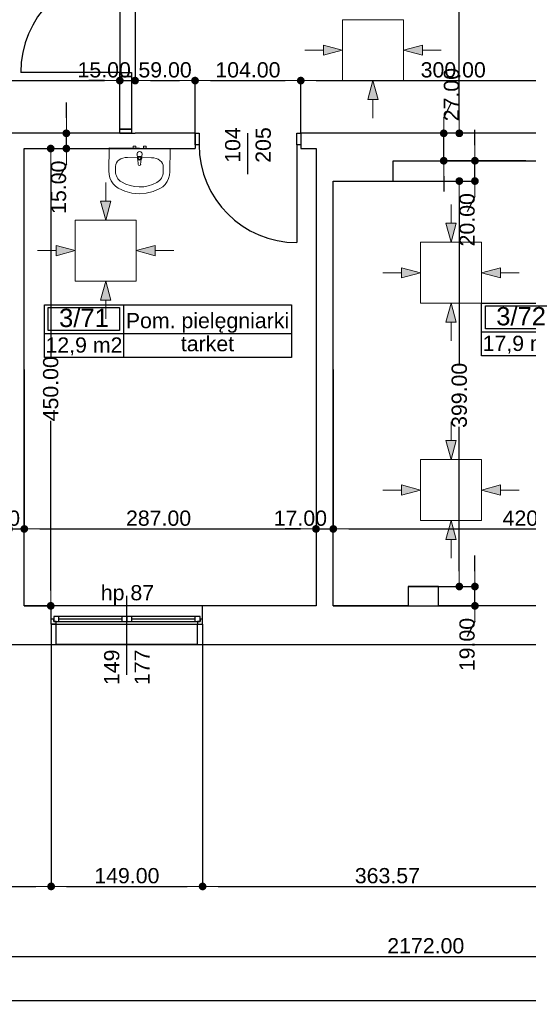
# Model space of a CAD drawing. Header units: millimetres. Extents: x -175445 to -20415, y -559200 to 231527.
# Tile 198 of 256: x -95356 to -90352, y -116408 to -106719. Entities that reach past the tile are written whole.
import ezdxf
from ezdxf.enums import TextEntityAlignment as Align

# ---------------------------------------------------------------- set-up
doc = ezdxf.new("R2010")
doc.units = ezdxf.units.MM
doc.header["$MEASUREMENT"] = 0
for name, color, linetype in [('Drzwi', 7, 'Continuous'), ('Linia', 7, 'Continuous'), ('Obiekt', 7, 'Continuous'), ('Okno', 7, 'Continuous'), ('Strefa', 7, 'Continuous'), ('Strop', 7, 'Continuous'), ('Słup', 7, 'Continuous'), ('Wymiary', 63, 'Continuous'), ('Ściana', 7, 'Continuous')]:
    doc.layers.add(name, color=color, linetype=linetype)
doc.styles.add('Arial', font='txt')
doc.dimstyles.new('GENERATED_STYLE__1', dxfattribs={"dimtxt": 150, "dimasz": 152, "dimexe": 0.18, "dimexo": 0, "dimgap": 0.09, "dimtad": 1, "dimtih": 1, "dimtoh": 1, "dimlfac": 0.1, "dimzin": 0, "dimdsep": 46, "dimtxsty": 'Arial', "dimblk": 'ARROWHEAD_11', "dimblk1": 'ARROWHEAD_11', "dimblk2": 'ARROWHEAD_11', "dimcen": 0.09, "dimclrd": 114, "dimclre": 114, "dimclrt": 114, "dimazin": 0, "dimtfac": 1, "dimtdec": 4, "dimtmove": 0, "dimatfit": 3, "dimfxl": 1, "dimtolj": 1, "dimtzin": 0, "dimarcsym": 0})
doc.dimstyles.new('GENERATED_STYLE__3', dxfattribs={"dimtxt": 150, "dimasz": 152, "dimexe": 0.18, "dimexo": 0, "dimgap": 0.09, "dimtad": 1, "dimlfac": 0.1, "dimzin": 0, "dimdsep": 46, "dimtxsty": 'Arial', "dimblk": 'ARROWHEAD_11', "dimblk1": 'ARROWHEAD_11', "dimblk2": 'ARROWHEAD_11', "dimcen": 0.09, "dimclrd": 114, "dimclre": 114, "dimclrt": 114, "dimazin": 0, "dimtfac": 1, "dimtdec": 4, "dimtmove": 2, "dimatfit": 3, "dimfxl": 1, "dimtolj": 1, "dimtzin": 0, "dimarcsym": 0})

# ---------------------------------------------------------------- blocks, each defined once
blk = doc.blocks.new('Pom. pielęgniarki_3_71_73', base_point=(-88641.4, 19108.1))
at = {"layer": 'Strefa'}
for p, q in [((-89420.5, 19390.9), (-86989.7, 19390.9)), ((-89420.5, 18872.4), (-89420.5, 19390.9)), ((-88641.4, 19390.9), (-88641.4, 18872.4)), ((-86989.7, 19390.9), (-86989.7, 18872.4)), ((-89381.5, 19365), (-88680.4, 19365)), ((-89381.5, 19138.7), (-89381.5, 19365)), ((-88680.4, 19365), (-88680.4, 19138.7)), ((-89420.5, 19108.1), (-86989.7, 19108.1)), ((-88680.4, 19138.7), (-89381.5, 19138.7)), ((-86989.7, 18872.4), (-89420.5, 18872.4))]:
    blk.add_line(p, q, dxfattribs=at)
at = {"layer": 'Strefa', "style": 'Arial'}
for tag, height, p in [('ROOM_NUMBER', 180, (-89030.9, 19263)), ('ROOM_NAME', 150, (-87815.6, 19236.5)), ('floor_f', 150, (-87815.6, 19009.4)), ('ROOM_CALC_AREA', 150, (-89030.9, 18996))]:
    blk.add_attdef(tag, text='', height=height, dxfattribs=at).set_placement(p, align=Align.MIDDLE_CENTER)
blk = doc.blocks.new('Sala chorych_3_72_74', base_point=(-84340.8, 19124.5))
at = {"layer": 'Strefa'}
for p, q in [((-85119.8, 19407.3), (-83098, 19407.3)), ((-85119.8, 18888.8), (-85119.8, 19407.3)), ((-85080.9, 19381.4), (-84379.7, 19381.4)), ((-85080.9, 19155.1), (-85080.9, 19381.4)), ((-84379.7, 19381.4), (-84379.7, 19155.1)), ((-84340.8, 19407.3), (-84340.8, 18888.8)), ((-83098, 19407.3), (-83098, 18888.8)), ((-85119.8, 19124.5), (-83098, 19124.5)), ((-84379.7, 19155.1), (-85080.9, 19155.1)), ((-83098, 18888.8), (-85119.8, 18888.8))]:
    blk.add_line(p, q, dxfattribs=at)
at = {"layer": 'Strefa', "style": 'Arial'}
for tag, height, p in [('ROOM_NUMBER', 180, (-84730.3, 19279.4)), ('ROOM_NAME', 150, (-83719.4, 19252.9)), ('ROOM_CALC_AREA', 150, (-84730.3, 19012.4)), ('floor_f', 150, (-83719.4, 19025.8))]:
    blk.add_attdef(tag, text='', height=height, dxfattribs=at).set_placement(p, align=Align.MIDDLE_CENTER)
blk = doc.blocks.new('ARROWHEAD_11')
at = {"color": 0, "linetype": 'Continuous', "lineweight": 0}
blk.add_line((0, 0), (-1, 0), dxfattribs=at)
at = {"color": 0, "linetype": 'Continuous', "lineweight": 0, "const_width": 0.25, "flags": 128}
blk.add_lwpolyline([(-0.125, 0, 1), (0.125, 0, 1)], format="xyb", close=True, dxfattribs=at)
blk = doc.blocks.new('*D3270')
at = {"layer": 'Defpoints', "color": 0}
for p in [(-95310.7, -107986.6), (-95050.3, -107986.6), (-95310.7, -112486.6)]:
    blk.add_point(p, dxfattribs=at)
at = {"layer": 'Wymiary', "color": 114, "lineweight": -2}
for p, q in [((-95310.7, -107986.6), (-95050.1, -107986.6)), ((-95050.3, -108138.6), (-95050.3, -110036.2)), ((-95050.3, -112334.6), (-95050.3, -110664.6)), ((-95310.7, -112486.6), (-95050.1, -112486.6))]:
    blk.add_line(p, q, dxfattribs=at)
at = {"layer": 'Wymiary', "color": 114, "lineweight": -2, "xscale": 152, "yscale": 152, "zscale": 152}
for p, rotation in [((-95050.3, -107986.6), 90), ((-95050.3, -112486.6), 270)]:
    blk.add_blockref('ARROWHEAD_11', p, dxfattribs=dict(at, rotation=rotation))
at = {"layer": 'Wymiary', "color": 114, "lineweight": 13, "insert": (-95050.3, -110350.4), "char_height": 150, "attachment_point": 5, "rotation": 90, "style": 'Arial'}
blk.add_mtext('\\A1;450.00', dxfattribs=at)
blk = doc.blocks.new('*D3271')
at = {"layer": 'Defpoints', "color": 0}
for p in [(-94896.9, -107836.6), (-94370.7, -107836.6), (-95310.7, -107986.6)]:
    blk.add_point(p, dxfattribs=at)
at = {"layer": 'Wymiary', "color": 114, "lineweight": -2}
for p, q in [((-94896.9, -107684.6), (-94896.9, -107532.6)), ((-94370.7, -107836.6), (-94897.1, -107836.6)), ((-94896.9, -107986.6), (-94896.9, -107836.6)), ((-95310.7, -107986.6), (-94896.7, -107986.6)), ((-94896.9, -108138.6), (-94973.6, -108290.6))]:
    blk.add_line(p, q, dxfattribs=at)
at = {"layer": 'Wymiary', "color": 114, "lineweight": -2, "xscale": 152, "yscale": 152, "zscale": 152}
for p, rotation in [((-94896.9, -107836.6), 270), ((-94896.9, -107986.6), 90)]:
    blk.add_blockref('ARROWHEAD_11', p, dxfattribs=dict(at, rotation=rotation))
at = {"layer": 'Wymiary', "color": 114, "lineweight": 13, "insert": (-94973.6, -108367.3), "char_height": 150, "attachment_point": 5, "rotation": 90, "style": 'Arial'}
blk.add_mtext('\\A1;15.00', dxfattribs=at)
blk = doc.blocks.new('*D3272')
at = {"layer": 'Defpoints', "color": 0}
for p in [(-91535, -112296.6), (-90877.3, -112296.6), (-92270.7, -112486.6)]:
    blk.add_point(p, dxfattribs=at)
at = {"layer": 'Wymiary', "color": 114, "lineweight": -2}
for p, q in [((-90877.3, -112144.6), (-90877.3, -111992.6)), ((-91535, -112296.6), (-90877.1, -112296.6)), ((-90877.3, -112486.6), (-90877.3, -112296.6)), ((-92270.7, -112486.6), (-90877.1, -112486.6)), ((-90877.3, -112638.6), (-90954, -112790.6))]:
    blk.add_line(p, q, dxfattribs=at)
at = {"layer": 'Wymiary', "color": 114, "lineweight": -2, "xscale": 152, "yscale": 152, "zscale": 152}
for p, rotation in [((-90877.3, -112296.6), 270), ((-90877.3, -112486.6), 90)]:
    blk.add_blockref('ARROWHEAD_11', p, dxfattribs=dict(at, rotation=rotation))
at = {"layer": 'Wymiary', "color": 114, "lineweight": 13, "insert": (-90954, -112867.3), "char_height": 150, "attachment_point": 5, "rotation": 90, "style": 'Arial'}
blk.add_mtext('\\A1;19.00', dxfattribs=at)
blk = doc.blocks.new('*D3273')
at = {"layer": 'Defpoints', "color": 0}
for p in [(-91680.7, -108306.6), (-91030.7, -108306.6), (-91535, -112296.6)]:
    blk.add_point(p, dxfattribs=at)
at = {"layer": 'Wymiary', "color": 114, "lineweight": -2}
for p, q in [((-91680.7, -108306.6), (-91030.5, -108306.6)), ((-91030.7, -108458.6), (-91030.7, -110104.3)), ((-91030.7, -112144.6), (-91030.7, -110726.6)), ((-91535, -112296.6), (-91030.5, -112296.6))]:
    blk.add_line(p, q, dxfattribs=at)
at = {"layer": 'Wymiary', "color": 114, "lineweight": -2, "xscale": 152, "yscale": 152, "zscale": 152}
for p, rotation in [((-91030.7, -108306.6), 90), ((-91030.7, -112296.6), 270)]:
    blk.add_blockref('ARROWHEAD_11', p, dxfattribs=dict(at, rotation=rotation))
at = {"layer": 'Wymiary', "color": 114, "lineweight": 13, "insert": (-91030.7, -110415.4), "char_height": 150, "attachment_point": 5, "rotation": 90, "style": 'Arial'}
blk.add_mtext('\\A1;399.00', dxfattribs=at)
blk = doc.blocks.new('*D3274')
at = {"layer": 'Defpoints', "color": 0}
for p in [(-90877.3, -108106.6), (-90375.7, -108106.6), (-91680.7, -108306.6)]:
    blk.add_point(p, dxfattribs=at)
at = {"layer": 'Wymiary', "color": 114, "lineweight": -2}
for p, q in [((-90877.3, -107954.6), (-90877.3, -107802.6)), ((-90375.7, -108106.6), (-90877.5, -108106.6)), ((-90877.3, -108306.6), (-90877.3, -108106.6)), ((-91680.7, -108306.6), (-90877.1, -108306.6)), ((-90877.3, -108458.6), (-90954, -108610.6))]:
    blk.add_line(p, q, dxfattribs=at)
at = {"layer": 'Wymiary', "color": 114, "lineweight": -2, "xscale": 152, "yscale": 152, "zscale": 152}
for p, rotation in [((-90877.3, -108106.6), 270), ((-90877.3, -108306.6), 90)]:
    blk.add_blockref('ARROWHEAD_11', p, dxfattribs=dict(at, rotation=rotation))
at = {"layer": 'Wymiary', "color": 114, "lineweight": 13, "insert": (-90954, -108687.3), "char_height": 150, "attachment_point": 5, "rotation": 90, "style": 'Arial'}
blk.add_mtext('\\A1;20.00', dxfattribs=at)
blk = doc.blocks.new('*D3275')
at = {"layer": 'Defpoints', "color": 0}
for p in [(-91184, -107836.6), (-90375.7, -107836.6), (-90375.7, -108106.6)]:
    blk.add_point(p, dxfattribs=at)
at = {"layer": 'Wymiary', "color": 114, "lineweight": -2}
for p, q in [((-91184, -107684.6), (-91107.3, -107532.6)), ((-90375.7, -107836.6), (-91184.2, -107836.6)), ((-91184, -108106.6), (-91184, -107836.6)), ((-90375.7, -108106.6), (-91184.2, -108106.6)), ((-91184, -108258.6), (-91184, -108410.6))]:
    blk.add_line(p, q, dxfattribs=at)
at = {"layer": 'Wymiary', "color": 114, "lineweight": -2, "xscale": 152, "yscale": 152, "zscale": 152}
for p, rotation in [((-91184, -107836.6), 270), ((-91184, -108106.6), 90)]:
    blk.add_blockref('ARROWHEAD_11', p, dxfattribs=dict(at, rotation=rotation))
at = {"layer": 'Wymiary', "color": 114, "lineweight": 13, "insert": (-91107.3, -107455.9), "char_height": 150, "attachment_point": 5, "rotation": 90, "style": 'Arial'}
blk.add_mtext('\\A1;27.00', dxfattribs=at)
blk = doc.blocks.new('*D3276')
at = {"layer": 'Defpoints', "color": 0}
for p in [(-91030.7, -104686.6), (-84410.7, -104686.6), (-90375.7, -107836.6)]:
    blk.add_point(p, dxfattribs=at)
at = {"layer": 'Wymiary', "color": 114, "lineweight": -2}
for p, q in [((-84410.7, -104686.6), (-91030.8, -104686.6)), ((-91030.7, -104838.6), (-91030.7, -105836.6)), ((-91030.7, -107684.6), (-91030.7, -106458.9)), ((-90375.7, -107836.6), (-91030.8, -107836.6))]:
    blk.add_line(p, q, dxfattribs=at)
at = {"layer": 'Wymiary', "color": 114, "lineweight": -2, "xscale": 152, "yscale": 152, "zscale": 152}
for p, rotation in [((-91030.7, -104686.6), 90), ((-91030.7, -107836.6), 270)]:
    blk.add_blockref('ARROWHEAD_11', p, dxfattribs=dict(at, rotation=rotation))
at = {"layer": 'Wymiary', "color": 114, "lineweight": 13, "insert": (-91030.7, -106147.8), "char_height": 150, "attachment_point": 5, "rotation": 90, "style": 'Arial'}
blk.add_mtext('\\A1;315.00', dxfattribs=at)
blk = doc.blocks.new('*D3851')
at = {"layer": 'Defpoints', "color": 0}
for p in [(-95460.7, -110161.6), (-95310.7, -110161.6), (-95310.7, -111729.7)]:
    blk.add_point(p, dxfattribs=at)
at = {"layer": 'Wymiary', "color": 114, "lineweight": -2}
for p, q in [((-95460.7, -110161.6), (-95460.7, -111729.9)), ((-95310.7, -110161.6), (-95310.7, -111729.9)), ((-95612.7, -111729.7), (-95764.7, -111729.7)), ((-95460.7, -111729.7), (-95310.7, -111729.7)), ((-95158.7, -111729.7), (-95006.7, -111729.7))]:
    blk.add_line(p, q, dxfattribs=at)
at = {"layer": 'Wymiary', "color": 114, "lineweight": -2, "xscale": 152, "yscale": 152, "zscale": 152}
blk.add_blockref('ARROWHEAD_11', (-95460.7, -111729.7), dxfattribs=at)
at = {"layer": 'Wymiary', "color": 114, "lineweight": -2, "xscale": 152, "yscale": 152, "zscale": 152, "rotation": 180}
blk.add_blockref('ARROWHEAD_11', (-95310.7, -111729.7), dxfattribs=at)
at = {"layer": 'Wymiary', "color": 114, "lineweight": 13, "insert": (-95614.5, -111624.7), "char_height": 150, "attachment_point": 5, "style": 'Arial'}
blk.add_mtext('\\A1;15.00', dxfattribs=at)
blk = doc.blocks.new('*D3852')
at = {"layer": 'Defpoints', "color": 0}
for p in [(-95310.7, -110161.6), (-92440.7, -110161.6), (-92440.7, -111729.7)]:
    blk.add_point(p, dxfattribs=at)
at = {"layer": 'Wymiary', "color": 114, "lineweight": -2}
for p, q in [((-95310.7, -110161.6), (-95310.7, -111729.9)), ((-92440.7, -110161.6), (-92440.7, -111729.9)), ((-95158.7, -111729.7), (-92592.7, -111729.7))]:
    blk.add_line(p, q, dxfattribs=at)
at = {"layer": 'Wymiary', "color": 114, "lineweight": -2, "xscale": 152, "yscale": 152, "zscale": 152, "rotation": 180}
blk.add_blockref('ARROWHEAD_11', (-95310.7, -111729.7), dxfattribs=at)
at = {"layer": 'Wymiary', "color": 114, "lineweight": -2, "xscale": 152, "yscale": 152, "zscale": 152}
blk.add_blockref('ARROWHEAD_11', (-92440.7, -111729.7), dxfattribs=at)
at = {"layer": 'Wymiary', "color": 114, "lineweight": 13, "insert": (-93989.5, -111624.7), "char_height": 150, "attachment_point": 5, "style": 'Arial'}
blk.add_mtext('\\A1;287.00', dxfattribs=at)
blk = doc.blocks.new('*D3853')
at = {"layer": 'Defpoints', "color": 0}
for p in [(-92440.7, -110161.6), (-92270.7, -110161.6), (-92270.7, -111729.7)]:
    blk.add_point(p, dxfattribs=at)
at = {"layer": 'Wymiary', "color": 114, "lineweight": -2}
for p, q in [((-92440.7, -110161.6), (-92440.7, -111729.9)), ((-92270.7, -110161.6), (-92270.7, -111729.9)), ((-92592.7, -111729.7), (-92744.7, -111729.7)), ((-92440.7, -111729.7), (-92270.7, -111729.7)), ((-92118.7, -111729.7), (-91966.7, -111729.7))]:
    blk.add_line(p, q, dxfattribs=at)
at = {"layer": 'Wymiary', "color": 114, "lineweight": -2, "xscale": 152, "yscale": 152, "zscale": 152}
blk.add_blockref('ARROWHEAD_11', (-92440.7, -111729.7), dxfattribs=at)
at = {"layer": 'Wymiary', "color": 114, "lineweight": -2, "xscale": 152, "yscale": 152, "zscale": 152, "rotation": 180}
blk.add_blockref('ARROWHEAD_11', (-92270.7, -111729.7), dxfattribs=at)
at = {"layer": 'Wymiary', "color": 114, "lineweight": 13, "insert": (-92594.6, -111624.7), "char_height": 150, "attachment_point": 5, "style": 'Arial'}
blk.add_mtext('\\A1;17.00', dxfattribs=at)
blk = doc.blocks.new('*D3854')
at = {"layer": 'Defpoints', "color": 0}
for p in [(-92270.7, -110161.6), (-88070.7, -110931.6), (-88070.7, -111729.7)]:
    blk.add_point(p, dxfattribs=at)
at = {"layer": 'Wymiary', "color": 114, "lineweight": -2}
for p, q in [((-92270.7, -110161.6), (-92270.7, -111729.9)), ((-88070.7, -110931.6), (-88070.7, -111729.9)), ((-92118.7, -111729.7), (-88222.7, -111729.7))]:
    blk.add_line(p, q, dxfattribs=at)
at = {"layer": 'Wymiary', "color": 114, "lineweight": -2, "xscale": 152, "yscale": 152, "zscale": 152, "rotation": 180}
blk.add_blockref('ARROWHEAD_11', (-92270.7, -111729.7), dxfattribs=at)
at = {"layer": 'Wymiary', "color": 114, "lineweight": -2, "xscale": 152, "yscale": 152, "zscale": 152}
blk.add_blockref('ARROWHEAD_11', (-88070.7, -111729.7), dxfattribs=at)
at = {"layer": 'Wymiary', "color": 114, "lineweight": 13, "insert": (-90284.6, -111624.7), "char_height": 150, "attachment_point": 5, "style": 'Arial'}
blk.add_mtext('\\A1;420.00', dxfattribs=at)
blk = doc.blocks.new('*D3861')
at = {"layer": 'Defpoints', "color": 0}
for p in [(-97450.7, -105986.6), (-94370.7, -106261.6), (-94370.7, -107317.9)]:
    blk.add_point(p, dxfattribs=at)
at = {"layer": 'Wymiary', "color": 114, "lineweight": -2}
for p, q in [((-97450.7, -105986.6), (-97450.7, -107318.1)), ((-94370.7, -106261.6), (-94370.7, -107318.1)), ((-97298.7, -107317.9), (-94522.7, -107317.9))]:
    blk.add_line(p, q, dxfattribs=at)
at = {"layer": 'Wymiary', "color": 114, "lineweight": -2, "xscale": 152, "yscale": 152, "zscale": 152, "rotation": 180}
blk.add_blockref('ARROWHEAD_11', (-97450.7, -107317.9), dxfattribs=at)
at = {"layer": 'Wymiary', "color": 114, "lineweight": -2, "xscale": 152, "yscale": 152, "zscale": 152}
blk.add_blockref('ARROWHEAD_11', (-94370.7, -107317.9), dxfattribs=at)
at = {"layer": 'Wymiary', "color": 114, "lineweight": 13, "insert": (-96024.6, -107212.9), "char_height": 150, "attachment_point": 5, "style": 'Arial'}
blk.add_mtext('\\A1;308.00', dxfattribs=at)
blk = doc.blocks.new('*D3862')
at = {"layer": 'Defpoints', "color": 0}
for p in [(-94370.7, -106261.6), (-94220.7, -106261.6), (-94220.7, -107317.9)]:
    blk.add_point(p, dxfattribs=at)
at = {"layer": 'Wymiary', "color": 114, "lineweight": -2}
for p, q in [((-94370.7, -106261.6), (-94370.7, -107318.1)), ((-94220.7, -106261.6), (-94220.7, -107318.1)), ((-94522.7, -107317.9), (-94674.7, -107317.9)), ((-94370.7, -107317.9), (-94220.7, -107317.9)), ((-94068.7, -107317.9), (-93916.7, -107317.9))]:
    blk.add_line(p, q, dxfattribs=at)
at = {"layer": 'Wymiary', "color": 114, "lineweight": -2, "xscale": 152, "yscale": 152, "zscale": 152}
blk.add_blockref('ARROWHEAD_11', (-94370.7, -107317.9), dxfattribs=at)
at = {"layer": 'Wymiary', "color": 114, "lineweight": -2, "xscale": 152, "yscale": 152, "zscale": 152, "rotation": 180}
blk.add_blockref('ARROWHEAD_11', (-94220.7, -107317.9), dxfattribs=at)
at = {"layer": 'Wymiary', "color": 114, "lineweight": 13, "insert": (-94524.6, -107212.9), "char_height": 150, "attachment_point": 5, "style": 'Arial'}
blk.add_mtext('\\A1;15.00', dxfattribs=at)
blk = doc.blocks.new('*D3863')
at = {"layer": 'Defpoints', "color": 0}
for p in [(-94220.7, -106261.6), (-93630.7, -107317.9), (-93630.7, -107836.6)]:
    blk.add_point(p, dxfattribs=at)
at = {"layer": 'Wymiary', "color": 114, "lineweight": -2}
for p, q in [((-94220.7, -106261.6), (-94220.7, -107318.1)), ((-94068.7, -107317.9), (-93782.7, -107317.9)), ((-93630.7, -107836.6), (-93630.7, -107317.7))]:
    blk.add_line(p, q, dxfattribs=at)
at = {"layer": 'Wymiary', "color": 114, "lineweight": -2, "xscale": 152, "yscale": 152, "zscale": 152, "rotation": 180}
blk.add_blockref('ARROWHEAD_11', (-94220.7, -107317.9), dxfattribs=at)
at = {"layer": 'Wymiary', "color": 114, "lineweight": -2, "xscale": 152, "yscale": 152, "zscale": 152}
blk.add_blockref('ARROWHEAD_11', (-93630.7, -107317.9), dxfattribs=at)
at = {"layer": 'Wymiary', "color": 114, "lineweight": 13, "insert": (-93925.7, -107212.9), "char_height": 150, "attachment_point": 5, "style": 'Arial'}
blk.add_mtext('\\A1;59.00', dxfattribs=at)
blk = doc.blocks.new('*D3864')
at = {"layer": 'Defpoints', "color": 0}
for p in [(-92590.7, -107317.9), (-93630.7, -107836.6), (-92590.7, -107836.6)]:
    blk.add_point(p, dxfattribs=at)
at = {"layer": 'Wymiary', "color": 114, "lineweight": -2}
for p, q in [((-93630.7, -107836.6), (-93630.7, -107317.7)), ((-93478.7, -107317.9), (-92742.7, -107317.9)), ((-92590.7, -107836.6), (-92590.7, -107317.7))]:
    blk.add_line(p, q, dxfattribs=at)
at = {"layer": 'Wymiary', "color": 114, "lineweight": -2, "xscale": 152, "yscale": 152, "zscale": 152, "rotation": 180}
blk.add_blockref('ARROWHEAD_11', (-93630.7, -107317.9), dxfattribs=at)
at = {"layer": 'Wymiary', "color": 114, "lineweight": -2, "xscale": 152, "yscale": 152, "zscale": 152}
blk.add_blockref('ARROWHEAD_11', (-92590.7, -107317.9), dxfattribs=at)
at = {"layer": 'Wymiary', "color": 114, "lineweight": 13, "insert": (-93110.7, -107212.9), "char_height": 150, "attachment_point": 5, "style": 'Arial'}
blk.add_mtext('\\A1;104.00', dxfattribs=at)
blk = doc.blocks.new('*D3865')
at = {"layer": 'Defpoints', "color": 0}
for p in [(-89590.7, -107317.9), (-92590.7, -107836.6), (-89590.7, -107836.6)]:
    blk.add_point(p, dxfattribs=at)
at = {"layer": 'Wymiary', "color": 114, "lineweight": -2}
for p, q in [((-92590.7, -107836.6), (-92590.7, -107317.7)), ((-92438.7, -107317.9), (-89742.7, -107317.9)), ((-89590.7, -107836.6), (-89590.7, -107317.7))]:
    blk.add_line(p, q, dxfattribs=at)
at = {"layer": 'Wymiary', "color": 114, "lineweight": -2, "xscale": 152, "yscale": 152, "zscale": 152, "rotation": 180}
blk.add_blockref('ARROWHEAD_11', (-92590.7, -107317.9), dxfattribs=at)
at = {"layer": 'Wymiary', "color": 114, "lineweight": -2, "xscale": 152, "yscale": 152, "zscale": 152}
blk.add_blockref('ARROWHEAD_11', (-89590.7, -107317.9), dxfattribs=at)
at = {"layer": 'Wymiary', "color": 114, "lineweight": 13, "insert": (-91090.7, -107212.9), "char_height": 150, "attachment_point": 5, "style": 'Arial'}
blk.add_mtext('\\A1;300.00', dxfattribs=at)
blk = doc.blocks.new('*D3897')
at = {"layer": 'Defpoints', "color": 0}
for p in [(-98290.7, -112666.6), (-95046.4, -112666.6), (-95046.4, -115247.8)]:
    blk.add_point(p, dxfattribs=at)
at = {"layer": 'Wymiary', "color": 114, "lineweight": -2}
for p, q in [((-98290.7, -112666.6), (-98290.7, -115248)), ((-95046.4, -112666.6), (-95046.4, -115248)), ((-98138.7, -115247.8), (-95198.4, -115247.8))]:
    blk.add_line(p, q, dxfattribs=at)
at = {"layer": 'Wymiary', "color": 114, "lineweight": -2, "xscale": 152, "yscale": 152, "zscale": 152, "rotation": 180}
blk.add_blockref('ARROWHEAD_11', (-98290.7, -115247.8), dxfattribs=at)
at = {"layer": 'Wymiary', "color": 114, "lineweight": -2, "xscale": 152, "yscale": 152, "zscale": 152}
blk.add_blockref('ARROWHEAD_11', (-95046.4, -115247.8), dxfattribs=at)
at = {"layer": 'Wymiary', "color": 114, "lineweight": 13, "insert": (-96668.6, -115142.8), "char_height": 150, "attachment_point": 5, "style": 'Arial'}
blk.add_mtext('\\A1;324.43', dxfattribs=at)
blk = doc.blocks.new('*D3898')
at = {"layer": 'Defpoints', "color": 0}
for p in [(-95046.4, -112666.6), (-93556.4, -112666.6), (-93556.4, -115247.8)]:
    blk.add_point(p, dxfattribs=at)
at = {"layer": 'Wymiary', "color": 114, "lineweight": -2}
for p, q in [((-95046.4, -112666.6), (-95046.4, -115248)), ((-93556.4, -112666.6), (-93556.4, -115248)), ((-94894.4, -115247.8), (-93708.4, -115247.8))]:
    blk.add_line(p, q, dxfattribs=at)
at = {"layer": 'Wymiary', "color": 114, "lineweight": -2, "xscale": 152, "yscale": 152, "zscale": 152, "rotation": 180}
blk.add_blockref('ARROWHEAD_11', (-95046.4, -115247.8), dxfattribs=at)
at = {"layer": 'Wymiary', "color": 114, "lineweight": -2, "xscale": 152, "yscale": 152, "zscale": 152}
blk.add_blockref('ARROWHEAD_11', (-93556.4, -115247.8), dxfattribs=at)
at = {"layer": 'Wymiary', "color": 114, "lineweight": 13, "insert": (-94301.4, -115142.8), "char_height": 150, "attachment_point": 5, "style": 'Arial'}
blk.add_mtext('\\A1;149.00', dxfattribs=at)
blk = doc.blocks.new('*D3899')
at = {"layer": 'Defpoints', "color": 0}
for p in [(-93556.4, -112666.6), (-89920.7, -112666.6), (-89920.7, -115247.8)]:
    blk.add_point(p, dxfattribs=at)
at = {"layer": 'Wymiary', "color": 114, "lineweight": -2}
for p, q in [((-93556.4, -112666.6), (-93556.4, -115248)), ((-89920.7, -112666.6), (-89920.7, -115248)), ((-93404.4, -115247.8), (-90072.7, -115247.8))]:
    blk.add_line(p, q, dxfattribs=at)
at = {"layer": 'Wymiary', "color": 114, "lineweight": -2, "xscale": 152, "yscale": 152, "zscale": 152, "rotation": 180}
blk.add_blockref('ARROWHEAD_11', (-93556.4, -115247.8), dxfattribs=at)
at = {"layer": 'Wymiary', "color": 114, "lineweight": -2, "xscale": 152, "yscale": 152, "zscale": 152}
blk.add_blockref('ARROWHEAD_11', (-89920.7, -115247.8), dxfattribs=at)
at = {"layer": 'Wymiary', "color": 114, "lineweight": 13, "insert": (-91738.6, -115142.8), "char_height": 150, "attachment_point": 5, "style": 'Arial'}
blk.add_mtext('\\A1;363.57', dxfattribs=at)
blk = doc.blocks.new('*D3906')
at = {"layer": 'Defpoints', "color": 0}
for p in [(-80500.7, -112866.6), (-102220.7, -114276.6), (-80500.7, -115937.6)]:
    blk.add_point(p, dxfattribs=at)
at = {"layer": 'Wymiary', "color": 114, "lineweight": -2}
for p, q in [((-80500.7, -112866.6), (-80500.7, -115937.8)), ((-102220.7, -114276.6), (-102220.7, -115937.8)), ((-102068.7, -115937.6), (-80652.7, -115937.6))]:
    blk.add_line(p, q, dxfattribs=at)
at = {"layer": 'Wymiary', "color": 114, "lineweight": -2, "xscale": 152, "yscale": 152, "zscale": 152, "rotation": 180}
blk.add_blockref('ARROWHEAD_11', (-102220.7, -115937.6), dxfattribs=at)
at = {"layer": 'Wymiary', "color": 114, "lineweight": -2, "xscale": 152, "yscale": 152, "zscale": 152}
blk.add_blockref('ARROWHEAD_11', (-80500.7, -115937.6), dxfattribs=at)
at = {"layer": 'Wymiary', "color": 114, "lineweight": 13, "insert": (-91360.7, -115832.6), "char_height": 150, "attachment_point": 5, "style": 'Arial'}
blk.add_mtext('\\A1;2172.00', dxfattribs=at)
blk = doc.blocks.new('*D3912')
at = {"layer": 'Defpoints', "color": 0}
for p in [(-73250.7, -108356.6), (-147240.7, -114276.4), (-73250.7, -116369.7)]:
    blk.add_point(p, dxfattribs=at)
at = {"layer": 'Wymiary', "color": 114, "lineweight": -2}
for p, q in [((-73250.7, -108356.6), (-73250.7, -116369.9)), ((-147240.7, -114276.4), (-147240.7, -116369.9)), ((-147088.7, -116369.7), (-73402.7, -116369.7))]:
    blk.add_line(p, q, dxfattribs=at)
at = {"layer": 'Wymiary', "color": 114, "lineweight": -2, "xscale": 152, "yscale": 152, "zscale": 152, "rotation": 180}
blk.add_blockref('ARROWHEAD_11', (-147240.7, -116369.7), dxfattribs=at)
at = {"layer": 'Wymiary', "color": 114, "lineweight": -2, "xscale": 152, "yscale": 152, "zscale": 152}
blk.add_blockref('ARROWHEAD_11', (-73250.7, -116369.7), dxfattribs=at)
at = {"layer": 'Wymiary', "color": 114, "lineweight": 13, "insert": (-110245.7, -116264.7), "char_height": 150, "attachment_point": 5, "style": 'Arial'}
blk.add_mtext('\\A1;7399.00', dxfattribs=at)

msp = doc.modelspace()

# ---------------------------------------------------------------- hatches: boundary and pattern name
at = {"layer": 'Linia', "linetype": 'Continuous', "lineweight": 13}
for points in [[(-92181.867, -107018.315), (-92368.47, -106968.315), (-92368.47, -107068.315)], [(-91581.067, -107018.315), (-91394.465, -107068.315), (-91394.465, -106968.315)], [(-91880.667, -107318.315), (-91930.418, -107504.984), (-91830.418, -107504.851)], [(-94509.869, -108690.851), (-94459.62, -108504.315), (-94559.62, -108504.182)], [(-91112.156, -108908.937), (-91061.907, -108722.401), (-91161.907, -108722.268)], [(-94811.07, -108990.851), (-94997.672, -108940.851), (-94997.672, -109040.851)], [(-94210.27, -108990.851), (-94023.667, -109040.851), (-94023.667, -108940.851)], [(-91413.356, -109208.937), (-91599.959, -109158.937), (-91599.959, -109258.937)], [(-90812.556, -109208.937), (-90625.954, -109258.937), (-90625.954, -109158.937)], [(-94509.869, -109290.85), (-94559.62, -109477.519), (-94459.62, -109477.386)], [(-91112.156, -109508.936), (-91161.907, -109695.605), (-91061.907, -109695.472)], [(-91112.156, -111047.165), (-91061.907, -110860.629), (-91161.907, -110860.496)], [(-91413.356, -111347.165), (-91599.959, -111297.165), (-91599.959, -111397.165)], [(-90812.556, -111347.165), (-90625.954, -111397.165), (-90625.954, -111297.165)], [(-91112.156, -111647.164), (-91161.907, -111833.833), (-91061.907, -111833.7)]]:
    msp.add_hatch(color=150, dxfattribs=at).paths.add_polyline_path(points)

# ---------------------------------------------------------------- linework, layer by layer
at = {"layer": 'Drzwi'}
for p, q in [((-94370.722, -107236.604), (-95345.722, -107236.604)), ((-94370.722, -107276.604), (-94370.722, -107236.604)), ((-94370.722, -107236.604), (-94255.722, -107236.604)), ((-94255.722, -107236.604), (-94255.722, -107276.604)), ((-94370.722, -107276.604), (-94255.722, -107276.604)), ((-94370.722, -107796.604), (-94370.722, -107276.604)), ((-94255.722, -107276.604), (-94370.722, -107276.604)), ((-94255.722, -107276.604), (-94255.722, -107796.604)), ((-94255.722, -107796.604), (-94370.722, -107796.604)), ((-94370.722, -107836.604), (-94370.722, -107796.604)), ((-94370.722, -107796.604), (-94255.722, -107796.604)), ((-94255.722, -107836.604), (-94370.722, -107836.604)), ((-94370.722, -107836.604), (-94255.722, -107836.604)), ((-94255.722, -107796.604), (-94255.722, -107836.604)), ((-93630.722, -107836.604), (-93590.722, -107836.604)), ((-93630.722, -107951.604), (-93630.722, -107836.604)), ((-93630.722, -107836.604), (-93630.722, -107951.604)), ((-93590.722, -107836.604), (-93590.722, -107951.604)), ((-92630.722, -107951.604), (-92630.722, -107836.604)), ((-92630.722, -107836.604), (-92590.722, -107836.604)), ((-92590.722, -107836.604), (-92590.722, -107951.604)), ((-92590.722, -107836.604), (-92590.722, -107951.604)), ((-93590.722, -107951.604), (-93630.722, -107951.604)), ((-92590.722, -107951.604), (-92630.722, -107951.604)), ((-92630.722, -107951.604), (-92630.722, -108911.604))]:
    msp.add_line(p, q, dxfattribs=at)
for centre, radius, start, end in [((-94370.722, -107236.604), 975, 90, 180), ((-92630.722, -107951.604), 960, 180, 270)]:
    msp.add_arc(centre, radius, start, end, dxfattribs=at)
at = {"layer": 'Linia', "color": 150, "lineweight": 13}
for p, q in [((-91581.067, -106718.715), (-92181.067, -106718.715)), ((-92181.067, -106718.715), (-92181.067, -107317.915)), ((-91581.067, -107317.915), (-91581.067, -106718.715)), ((-92181.867, -107018.315), (-92368.47, -106968.315)), ((-92368.47, -107068.315), (-92368.47, -106968.315)), ((-91581.067, -107018.315), (-91394.465, -106968.315)), ((-91394.465, -106968.315), (-91394.465, -107068.315)), ((-92552.242, -107018.315), (-92368.47, -107018.315)), ((-92181.867, -107018.315), (-92368.47, -107068.315)), ((-91581.067, -107018.315), (-91394.465, -107068.315)), ((-91210.692, -107018.315), (-91394.465, -107018.315)), ((-92181.067, -107318.715), (-91581.067, -107318.715)), ((-91880.667, -107318.315), (-91930.418, -107504.984)), ((-91880.667, -107318.315), (-91830.418, -107504.851)), ((-91830.418, -107504.851), (-91930.418, -107504.984)), ((-91880.173, -107688.69), (-91880.418, -107504.918)), ((-94509.375, -108320.476), (-94509.62, -108504.249)), ((-94509.869, -108690.851), (-94559.62, -108504.182)), ((-94559.62, -108504.182), (-94459.62, -108504.315)), ((-94509.869, -108690.851), (-94459.62, -108504.315)), ((-91111.662, -108538.562), (-91111.907, -108722.334)), ((-94210.27, -108691.251), (-94810.27, -108691.251)), ((-94810.27, -108691.251), (-94810.27, -109290.451)), ((-94210.27, -109290.451), (-94210.27, -108691.251)), ((-91112.156, -108908.937), (-91161.907, -108722.268)), ((-91161.907, -108722.268), (-91061.907, -108722.401)), ((-91112.156, -108908.937), (-91061.907, -108722.401)), ((-95181.445, -108990.851), (-94997.672, -108990.851)), ((-94811.07, -108990.851), (-94997.672, -108940.851)), ((-94997.672, -109040.851), (-94997.672, -108940.851)), ((-94811.07, -108990.851), (-94997.672, -109040.851)), ((-94210.27, -108990.851), (-94023.667, -108940.851)), ((-94210.27, -108990.851), (-94023.667, -109040.851)), ((-94023.667, -108940.851), (-94023.667, -109040.851)), ((-93839.895, -108990.851), (-94023.667, -108990.851)), ((-90812.556, -108909.337), (-91412.556, -108909.337)), ((-91412.556, -108909.337), (-91412.556, -109508.537)), ((-90812.556, -109508.537), (-90812.556, -108909.337)), ((-91413.356, -109208.937), (-91599.959, -109158.937)), ((-91599.959, -109258.937), (-91599.959, -109158.937)), ((-90812.556, -109208.937), (-90625.954, -109158.937)), ((-90625.954, -109158.937), (-90625.954, -109258.937)), ((-94810.27, -109291.251), (-94210.27, -109291.251)), ((-94509.869, -109290.85), (-94559.62, -109477.519)), ((-94509.869, -109290.85), (-94459.62, -109477.386)), ((-91783.731, -109208.937), (-91599.959, -109208.937)), ((-91413.356, -109208.937), (-91599.959, -109258.937)), ((-90812.556, -109208.937), (-90625.954, -109258.937)), ((-90442.181, -109208.937), (-90625.954, -109208.937)), ((-94459.62, -109477.386), (-94559.62, -109477.519)), ((-94509.375, -109661.225), (-94509.62, -109477.453)), ((-91412.556, -109509.337), (-90812.556, -109509.337)), ((-91112.156, -109508.936), (-91161.907, -109695.605)), ((-91112.156, -109508.936), (-91061.907, -109695.472)), ((-91061.907, -109695.472), (-91161.907, -109695.605)), ((-91111.662, -109879.311), (-91111.907, -109695.539)), ((-91111.662, -110676.79), (-91111.907, -110860.563)), ((-91112.156, -111047.165), (-91161.907, -110860.496)), ((-91161.907, -110860.496), (-91061.907, -110860.629)), ((-91112.156, -111047.165), (-91061.907, -110860.629)), ((-90812.556, -111047.565), (-91412.556, -111047.565)), ((-91412.556, -111047.565), (-91412.556, -111646.765)), ((-90812.556, -111646.765), (-90812.556, -111047.565)), ((-91413.356, -111347.165), (-91599.959, -111297.165)), ((-91599.959, -111397.165), (-91599.959, -111297.165)), ((-90812.556, -111347.165), (-90625.954, -111297.165)), ((-90625.954, -111297.165), (-90625.954, -111397.165)), ((-91783.731, -111347.165), (-91599.959, -111347.165)), ((-91413.356, -111347.165), (-91599.959, -111397.165)), ((-90812.556, -111347.165), (-90625.954, -111397.165)), ((-90442.181, -111347.165), (-90625.954, -111347.165)), ((-91412.556, -111647.565), (-90812.556, -111647.565)), ((-91112.156, -111647.164), (-91161.907, -111833.833)), ((-91112.156, -111647.164), (-91061.907, -111833.7)), ((-91061.907, -111833.7), (-91161.907, -111833.833)), ((-91111.662, -112017.539), (-91111.907, -111833.767))]:
    msp.add_line(p, q, dxfattribs=at)
at = {"layer": 'Obiekt'}
for p, q in [((-93110.722, -108237.983), (-93110.722, -107836.604)), ((-94301.389, -113166.604), (-94301.389, -112386.604))]:
    msp.add_line(p, q, dxfattribs=at)
at = {"layer": 'Obiekt', "color": 8, "lineweight": 5}
for p, q in [((-94475.648, -107978.29), (-94478.823, -108207.359)), ((-93875.706, -107986.604), (-94475.648, -107978.29)), ((-94238.894, -107961.569), (-94239.171, -107981.567)), ((-94239.171, -107981.567), (-94212.173, -107981.941)), ((-94211.896, -107961.943), (-94238.894, -107961.569)), ((-94212.173, -107981.941), (-94211.896, -107961.943)), ((-94138.903, -107962.955), (-94139.18, -107982.953)), ((-94139.18, -107982.953), (-94112.183, -107983.327)), ((-94111.906, -107963.329), (-94138.903, -107962.955)), ((-94112.183, -107983.327), (-94111.906, -107963.329)), ((-93878.88, -108215.673), (-93875.706, -107986.604)), ((-94058.141, -108076.403), (-94295.771, -108073.11)), ((-94201.469, -108039.414), (-94198.05, -108081.418)), ((-94194.912, -108090.976), (-94189.017, -108143.996)), ((-94190.621, -108079.349), (-94190.415, -108064.479)), ((-94190.415, -108064.479), (-94163.218, -108064.856)), ((-94166.819, -108144.304), (-94159.456, -108091.467)), ((-94163.218, -108064.856), (-94163.424, -108079.726)), ((-94156.054, -108082), (-94151.473, -108040.106)), ((-94478.823, -108207.359), (-94476.395, -108241.118)), ((-94412.977, -108162.449), (-94413.611, -108208.263)), ((-93943.456, -108168.956), (-93944.091, -108214.77)), ((-93882.242, -108249.352), (-93878.88, -108215.673)), ((-94476.395, -108241.118), (-94468.256, -108273.878)), ((-94468.256, -108273.878), (-94454.666, -108304.593)), ((-94454.666, -108304.593), (-94436.059, -108332.28)), ((-93925.089, -108339.361), (-93905.722, -108312.2)), ((-93905.722, -108312.2), (-93891.286, -108281.874)), ((-93891.286, -108281.874), (-93882.242, -108249.352)), ((-94436.059, -108332.28), (-94413.029, -108356.054)), ((-94413.029, -108356.054), (-94386.313, -108375.157)), ((-94386.313, -108375.157), (-94321.542, -108405.999)), ((-94321.542, -108405.999), (-94252.782, -108425.252)), ((-94110.872, -108427.219), (-94041.605, -108409.878)), ((-94041.605, -108409.878), (-93976.004, -108380.843)), ((-93976.004, -108380.843), (-93948.769, -108362.488)), ((-93948.769, -108362.488), (-93925.089, -108339.361)), ((-94252.782, -108425.252), (-94181.912, -108432.391)), ((-94181.912, -108432.391), (-94110.872, -108427.219))]:
    msp.add_line(p, q, dxfattribs=at)
for centre, radius, start, end in [((-94176.471, -108039.76), 25, 359.2060146, 179.2060146), ((-94177.026, -108079.809), 21.086, 184.3756218, 211.97704), ((-94177.026, -108079.809), 21.086, 211.97704, 326.4349892), ((-94177.022, -108079.537), 13.6, 179.2060146, 359.2060146), ((-94177.026, -108079.809), 21.086, 326.4349892, 354.0364075), ((-94177.898, -108142.76), 11.187, 186.3449394, 352.0670898)]:
    msp.add_arc(centre, radius, start, end, dxfattribs=at)
for centre, major_axis, ratio, start_param, end_param in [((-94296.901, -108164.058), (116.055, -1.608), 0.78364566, 1.57079633, 3.14159265), ((-94059.532, -108167.347), (116.055, -1.608), 0.78364566, 0, 1.57079633), ((-94297.692, -108209.869), (-1.679, -121.188), 0.95652174, 4.71238898, 5.78621048), ((-94060.011, -108213.163), (-1.679, -121.188), 0.95652174, 0.49697483, 1.57079633), ((-94175.677, -107982.447), (-5.291, -381.782), 0.95652174, 5.78621047, 6.78016015)]:
    msp.add_ellipse(centre, major_axis=major_axis, ratio=ratio, start_param=start_param, end_param=end_param, dxfattribs=at)
for p in [(-94201.469, -108039.414), (-94194.912, -108090.976), (-94156.054, -108082), (-94166.819, -108144.304)]:
    msp.add_point(p, dxfattribs=at)
at = {"layer": 'Okno'}
for p, q in [((-93556.389, -112486.604), (-95046.389, -112486.604)), ((-95021.389, -112616.604), (-95046.389, -112616.604)), ((-95046.389, -112666.604), (-95046.389, -112616.604)), ((-95046.389, -112666.604), (-94996.389, -112666.604)), ((-94996.389, -112666.604), (-95046.389, -112666.604)), ((-94971.389, -112591.604), (-95021.389, -112591.604)), ((-95021.389, -112591.604), (-95021.389, -112641.604)), ((-95021.389, -112641.604), (-95021.389, -112616.604)), ((-94996.389, -112641.604), (-95021.389, -112641.604)), ((-95021.389, -112641.604), (-94971.389, -112641.604)), ((-94996.389, -112666.604), (-94996.389, -112641.604)), ((-94996.389, -112666.604), (-94301.389, -112666.604)), ((-94351.389, -112591.604), (-94971.389, -112591.604)), ((-94971.389, -112641.604), (-94971.389, -112591.604)), ((-94351.389, -112591.604), (-94971.389, -112591.604)), ((-94351.389, -112616.604), (-94971.389, -112616.604)), ((-94971.389, -112641.604), (-94351.389, -112641.604)), ((-94301.389, -112591.604), (-94351.389, -112591.604)), ((-94351.389, -112591.604), (-94351.389, -112641.604)), ((-94351.389, -112641.604), (-94301.389, -112641.604)), ((-94251.389, -112591.604), (-94301.389, -112591.604)), ((-94301.389, -112591.604), (-94301.389, -112641.604)), ((-94301.389, -112641.604), (-94301.389, -112591.604)), ((-94301.389, -112641.604), (-94251.389, -112641.604)), ((-94301.389, -112666.604), (-93606.389, -112666.604)), ((-93631.389, -112591.604), (-94251.389, -112591.604)), ((-94251.389, -112641.604), (-94251.389, -112591.604)), ((-93631.389, -112591.604), (-94251.389, -112591.604)), ((-93631.389, -112616.604), (-94251.389, -112616.604)), ((-94251.389, -112641.604), (-93631.389, -112641.604)), ((-93581.389, -112591.604), (-93631.389, -112591.604)), ((-93631.389, -112591.604), (-93631.389, -112641.604)), ((-93631.389, -112641.604), (-93581.389, -112641.604)), ((-93581.389, -112641.604), (-93606.389, -112641.604)), ((-93606.389, -112641.604), (-93606.389, -112666.604)), ((-93606.389, -112666.604), (-93556.389, -112666.604)), ((-93606.389, -112666.604), (-93556.389, -112666.604)), ((-93581.389, -112641.604), (-93581.389, -112591.604)), ((-93556.389, -112616.604), (-93581.389, -112616.604)), ((-93581.389, -112616.604), (-93581.389, -112641.604)), ((-93556.389, -112666.604), (-93556.389, -112616.604)), ((-93606.389, -112866.604), (-94996.389, -112866.604))]:
    msp.add_line(p, q, dxfattribs=at)
at = {"layer": 'Strop', "flags": 128}
msp.add_lwpolyline([(-145950.766, -114276.565), (-102220.766, -114276.565), (-102220.766, -112869.769), (-102220.766, -112866.565), (-86970.765, -112866.565), (-80500.722, -112866.565), (-80500.722, -108356.645), (-73250.715, -108356.645), (-73250.715, -107080.605), (-73250.715, -105060.605), (-73250.715, -104443.284, 0.03196361), (-87766.262, -96042.647, 0.00052298), (-87996.035, -95934.358, 0.00198881), (-88871.874, -95526.952, 0.03139835), (-102840.651, -90213.64, 0.034913), (-120656.111, -86030.364), (-120656.106, -86030.333), (-120656.209, -86030.316, 0.0261473), (-131693.029, -84820.632), (-135966.978, -84618.624, 0.0060186)], format="xyb", dxfattribs=at)
at = {"layer": 'Słup'}
for p, q in [((-91680.722, -108306.604), (-91680.722, -108106.604)), ((-92270.722, -108306.604), (-91680.722, -108306.604)), ((-91535.022, -112296.604), (-91535.022, -112486.604)), ((-91235.022, -112296.604), (-91535.022, -112296.604)), ((-91235.022, -112486.604), (-91235.022, -112296.604))]:
    msp.add_line(p, q, dxfattribs=at)
at = {"layer": 'Ściana'}
for p, q in [((-94370.722, -107836.604), (-94255.722, -107836.604)), ((-94255.722, -107836.604), (-94220.722, -107836.604)), ((-93630.722, -107836.604), (-93630.722, -107951.604)), ((-92590.722, -107836.604), (-92590.722, -107951.604)), ((-93630.722, -107951.604), (-93630.722, -107986.604)), ((-92590.722, -107951.604), (-92590.722, -107986.604)), ((-95046.389, -112616.604), (-95046.389, -112486.604)), ((-93556.389, -112616.604), (-93556.389, -112486.604)), ((-95046.389, -112666.604), (-95046.389, -112616.604)), ((-94996.389, -112666.604), (-95046.389, -112666.604)), ((-94996.389, -112866.604), (-94996.389, -112666.604)), ((-93606.389, -112866.604), (-93606.389, -112666.604)), ((-93606.389, -112666.604), (-93556.389, -112666.604)), ((-93556.389, -112666.604), (-93556.389, -112616.604))]:
    msp.add_line(p, q, dxfattribs=at)
at = {"layer": 'Ściana', "flags": 128}
for points in [[(-94370.722, -107836.604), (-95510.722, -107836.604)], [(-93630.722, -107836.604), (-94220.722, -107836.604)], [(-92440.722, -107836.604), (-92590.722, -107836.604)], [(-89590.722, -107836.604), (-92440.722, -107836.604)], [(-95310.689, -107986.604), (-93630.722, -107986.604)], [(-95310.689, -112486.604), (-95310.689, -107986.604)], [(-92590.722, -107986.604), (-92440.722, -107986.604)], [(-92440.722, -107986.604), (-92440.722, -112486.604)], [(-91680.722, -108106.604), (-89590.722, -108106.604)], [(-92270.722, -112486.604), (-92270.722, -108306.604)], [(-95046.389, -112486.604), (-95310.689, -112486.604)], [(-92440.722, -112486.604), (-93556.389, -112486.604)], [(-91535.022, -112486.604), (-92270.722, -112486.604)], [(-89920.722, -112486.604), (-91235.022, -112486.604)], [(-98340.722, -112866.604), (-94996.389, -112866.604)], [(-93606.389, -112866.604), (-89870.722, -112866.604)]]:
    msp.add_lwpolyline(points, dxfattribs=at)

# ---------------------------------------------------------------- block references
at = {"layer": 'Strefa'}
ref = msp.add_blockref('Pom. pielęgniarki_3_71_73', (-94334.163, -109807.817), dxfattribs=at)
ref.add_attrib('ROOM_NAME', 'Pom. pielęgniarki', dxfattribs={"color": 7, "height": 150, "style": 'Arial'}).set_placement((-93508.322, -109679.417), align=Align.MIDDLE_CENTER)
ref.add_attrib('ROOM_NUMBER', '3/71', dxfattribs={"color": 7, "height": 180, "style": 'Arial'}).set_placement((-94723.683, -109652.869), align=Align.MIDDLE_CENTER)
ref.add_attrib('ROOM_CALC_AREA', '12,9 m2', dxfattribs={"color": 7, "height": 150, "style": 'Arial'}).set_placement((-94723.683, -109919.871), align=Align.MIDDLE_CENTER)
ref.add_attrib('floor_f', 'tarket', dxfattribs={"color": 7, "height": 150, "style": 'Arial'}).set_placement((-93508.322, -109906.499), align=Align.MIDDLE_CENTER)
ref = msp.add_blockref('Sala chorych_3_72_74', (-90033.516, -109791.394), dxfattribs=at)
ref.add_attrib('ROOM_NAME', 'Sala chorych', dxfattribs={"color": 7, "height": 150, "style": 'Arial'}).set_placement((-89412.152, -109662.993), align=Align.MIDDLE_CENTER)
ref.add_attrib('ROOM_NUMBER', '3/72', dxfattribs={"color": 7, "height": 180, "style": 'Arial'}).set_placement((-90423.036, -109636.446), align=Align.MIDDLE_CENTER)
ref.add_attrib('ROOM_CALC_AREA', '17,9 m2', dxfattribs={"color": 7, "height": 150, "style": 'Arial'}).set_placement((-90423.036, -109903.448), align=Align.MIDDLE_CENTER)
ref.add_attrib('floor_f', 'tarket', dxfattribs={"color": 7, "height": 150, "style": 'Arial'}).set_placement((-89412.152, -109890.076), align=Align.MIDDLE_CENTER)

# ---------------------------------------------------------------- texts
at = {"layer": 'Obiekt', "char_height": 150, "attachment_point": 7, "rotation": 90, "style": 'Arial'}
for s, insert in [('\\A1;{\\fArial|b0|i0|c238|p38;104}', (-93183.254, -108126.431)), ('\\A1;{\\fArial|b0|i0|c238|p38;205}', (-92883.254, -108126.431)), ('\\A1;{\\fArial|b0|i0|c238|p38;149}', (-94373.922, -113266.604)), ('\\A1;{\\fArial|b0|i0|c238|p38;177}', (-94076.39, -113266.604))]:
    msp.add_mtext(s, dxfattribs=dict(at, insert=insert))
at = {"layer": 'Obiekt', "insert": (-94557.848, -112477.437), "char_height": 150, "attachment_point": 7, "style": 'Arial'}
msp.add_mtext('\\A1;{\\fArial|b0|i0|c238|p38;hp 87}', dxfattribs=at)

# ---------------------------------------------------------------- dimensions: what is measured, and where the dimension line sits
at = {"layer": 'Wymiary', "color": 114, "lineweight": 13}
for base, p1, p2, picture, middle in [((-91030.666, -104686.604), (-90375.722, -107836.604), (-84410.722, -104686.604), '*D3276', (-91030.666, -106147.775)), ((-91184.018, -107836.604), (-90375.722, -108106.604), (-90375.722, -107836.604), '*D3275', (-91107.342, -107455.928)), ((-94896.907, -107836.604), (-95310.689, -107986.604), (-94370.722, -107836.604), '*D3271', (-94973.583, -108367.28)), ((-90877.314, -108106.604), (-91680.722, -108306.604), (-90375.722, -108106.604), '*D3274', (-90953.99, -108687.28)), ((-95050.259, -107986.604), (-95310.689, -112486.604), (-95310.689, -107986.604), '*D3270', (-95050.259, -110350.433)), ((-91030.666, -108306.604), (-91535.022, -112296.604), (-91680.722, -108306.604), '*D3273', (-91030.666, -110415.433)), ((-90877.314, -112296.604), (-92270.722, -112486.604), (-91535.022, -112296.604), '*D3272', (-90953.99, -112867.28))]:
    dim = msp.add_linear_dim(base=base, p1=p1, p2=p2, angle=90, dimstyle='GENERATED_STYLE__1', dxfattribs=at)
    dim.commit()
    dim.dimension.update_dxf_attribs({"geometry": picture, "text_midpoint": middle, "dimtype": 160, "text_rotation": 90})
for base, p1, p2, picture, middle in [((-94370.722, -107317.915), (-97450.722, -105986.604), (-94370.722, -106261.604), '*D3861', (-96024.551, -107212.915)), ((-94220.722, -107317.915), (-94370.722, -106261.604), (-94220.722, -106261.604), '*D3862', (-94524.551, -107212.915)), ((-93630.722, -107317.915), (-94220.722, -106261.604), (-93630.722, -107836.604), '*D3863', (-93925.722, -107212.915)), ((-92590.722, -107317.915), (-93630.722, -107836.604), (-92590.722, -107836.604), '*D3864', (-93110.722, -107212.915)), ((-89590.722, -107317.915), (-92590.722, -107836.604), (-89590.722, -107836.604), '*D3865', (-91090.722, -107212.915)), ((-73250.715, -116369.739), (-147240.722, -114276.449), (-73250.715, -108356.645), '*D3912', (-110245.718, -116264.739)), ((-95310.689, -111729.713), (-95460.689, -110161.604), (-95310.689, -110161.604), '*D3851', (-95614.518, -111624.713)), ((-92440.722, -111729.713), (-95310.689, -110161.604), (-92440.722, -110161.604), '*D3852', (-93989.535, -111624.713)), ((-92270.722, -111729.713), (-92440.722, -110161.604), (-92270.722, -110161.604), '*D3853', (-92594.551, -111624.713)), ((-88070.722, -111729.713), (-92270.722, -110161.604), (-88070.722, -110931.604), '*D3854', (-90284.551, -111624.713)), ((-95046.389, -115247.817), (-98290.722, -112666.604), (-95046.389, -112666.604), '*D3897', (-96668.556, -115142.817)), ((-93556.389, -115247.817), (-95046.389, -112666.604), (-93556.389, -112666.604), '*D3898', (-94301.389, -115142.817)), ((-89920.722, -115247.817), (-93556.389, -112666.604), (-89920.722, -112666.604), '*D3899', (-91738.556, -115142.817)), ((-80500.722, -115937.59), (-102220.722, -114276.604), (-80500.722, -112866.604), '*D3906', (-91360.722, -115832.59))]:
    dim = msp.add_linear_dim(base=base, p1=p1, p2=p2, dimstyle='GENERATED_STYLE__3', dxfattribs=at)
    dim.commit()
    dim.dimension.update_dxf_attribs({"geometry": picture, "text_midpoint": middle, "dimtype": 160})

doc.saveas('drawing.dxf')
